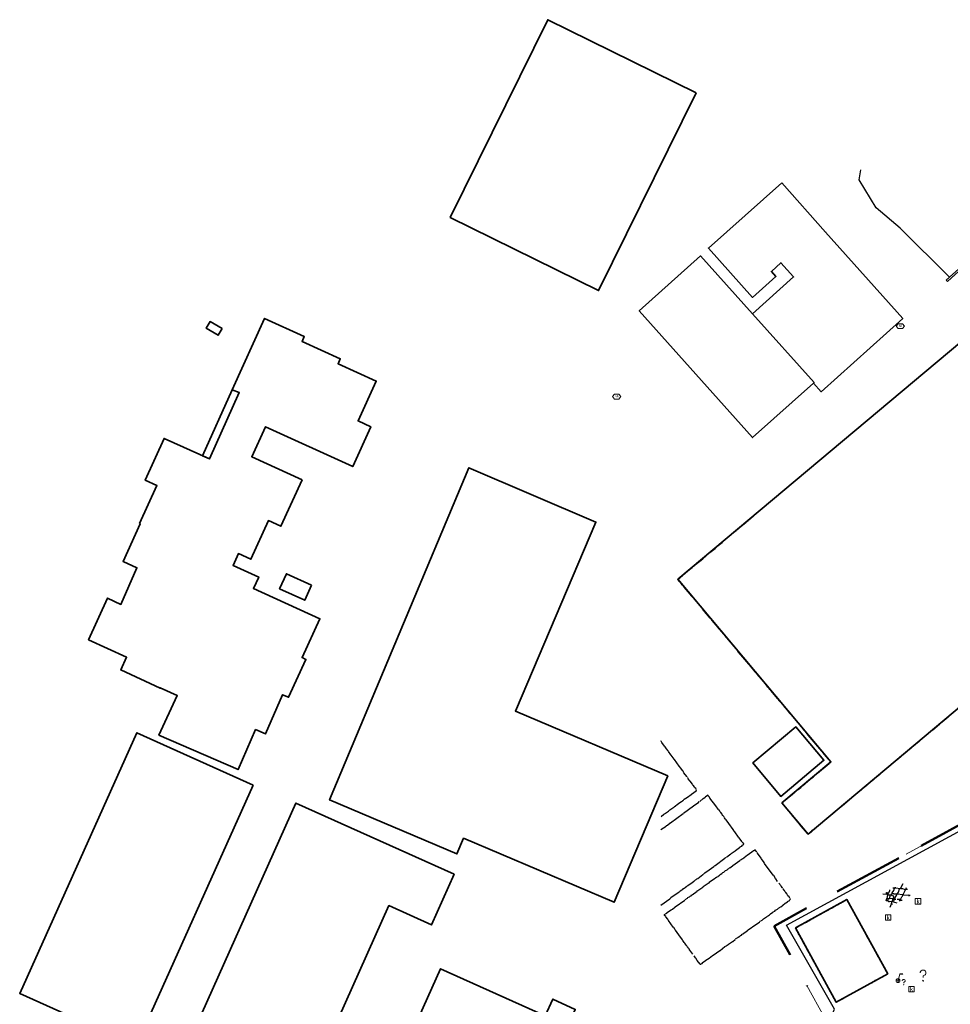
# Model space of a CAD drawing. Header units: metres. Extents: x 100797 to 101446, y 431104 to 431509.
# Tile 7 of 35: x 100898 to 101067, y 431303 to 431482. Entities that reach past the tile are written whole.
import ezdxf

# ---------------------------------------------------------------- set-up
doc = ezdxf.new("R2010")
doc.units = ezdxf.units.M
for name, pattern in [('BORDER', [44.45, 12.7, -6.35, 12.7, -6.35, 0, -6.35]), ('DASHED', [19.05, 12.7, -6.35]), ('PHANTOM2', [31.75, 15.875, -3.175, 3.175, -3.175, 3.175, -3.175])]:
    doc.linetypes.add(name, pattern=pattern)
doc.layers.get('0').update_dxf_attribs({"linetype": 'CONTINUOUS'})
for name, color, linetype, lineweight in [('AR_BLOCKS', 1, 'CONTINUOUS', 5), ('AR_I-CONTOUR', 220, 'PHANTOM2', 80), ('AR_ONDERZOEKSLOKATIE', 3, 'BORDER', 50), ('PERCELEN', 2, 'DASHED', 9)]:
    doc.layers.add(name, color=color, linetype=linetype, lineweight=lineweight)
doc.layers.add('BAR_BEBOUWING', color=7, linetype='CONTINUOUS', lineweight=35, true_color=0x707070)
for name, color, linetype, true_color in [('BAR_BGT_PUNTSYMBOLEN', 7, 'CONTINUOUS', 0x707070), ('BAR_TOPO', 7, 'CONTINUOUS', 0x707070), ('BAR_WATER', 7, 'CONTINUOUS', 0x707070)]:
    doc.layers.add(name, color=color, linetype=linetype, true_color=true_color)
doc.styles.get("Standard").update_dxf_attribs({"font": 'txt.shx', "height": 2.5})

# ---------------------------------------------------------------- blocks, each defined once
blk = doc.blocks.new('brandkraanput_1', base_point=(101151.07, 431424.81))
at = {"true_color": 0x707070, "transparency": 33554687}
h = blk.add_hatch(color=8, dxfattribs=at)
h.paths.add_polyline_path([(101150.82, 431424.99), (101150.91, 431424.99), (101150.98, 431425), (101150.96, 431425.01), (101150.95, 431425.02), (101150.93, 431425.02), (101150.91, 431425.03), (101150.8, 431425.03), (101150.79, 431425.02), (101150.78, 431425.01), (101150.78, 431424.64), (101150.79, 431424.62), (101150.8, 431424.62), (101150.91, 431424.62), (101150.92, 431424.62), (101150.94, 431424.62), (101150.96, 431424.63), (101150.98, 431424.64), (101150.99, 431424.65), (101150.82, 431424.66), (101150.82, 431424.82), (101150.91, 431424.82), (101150.99, 431424.83), (101150.97, 431424.84), (101150.98, 431424.85), (101150.82, 431424.86)])
h.paths.add_polyline_path([(101151.01, 431424.92), (101151.01, 431424.94), (101151, 431424.96), (101150.99, 431424.98), (101150.98, 431425), (101150.91, 431424.99), (101150.91, 431424.99), (101150.93, 431424.98), (101150.95, 431424.97), (101150.95, 431424.96), (101150.96, 431424.94), (101150.97, 431424.92), (101150.97, 431424.92), (101150.96, 431424.9), (101150.95, 431424.88), (101150.94, 431424.88), (101150.93, 431424.87), (101150.91, 431424.86), (101150.82, 431424.86), (101150.98, 431424.85), (101150.99, 431424.87), (101151, 431424.88), (101151.01, 431424.9)], flags=0)
h.paths.add_polyline_path([(101151.03, 431424.74), (101151.03, 431424.77), (101151.02, 431424.78), (101151.01, 431424.8), (101151, 431424.82), (101150.99, 431424.83), (101150.91, 431424.82), (101150.91, 431424.82), (101150.93, 431424.82), (101150.95, 431424.81), (101150.96, 431424.8), (101150.97, 431424.79), (101150.98, 431424.78), (101150.99, 431424.76), (101150.99, 431424.74), (101150.99, 431424.74), (101150.98, 431424.72), (101150.98, 431424.7), (101150.96, 431424.68), (101150.96, 431424.68), (101150.95, 431424.67), (101150.93, 431424.66), (101150.91, 431424.66), (101150.82, 431424.66), (101150.99, 431424.65), (101151, 431424.66), (101151.01, 431424.68), (101151.02, 431424.7), (101151.03, 431424.72), (101151.03, 431424.74)], flags=0)
h.paths.add_polyline_path([(101151.15, 431424.78), (101151.24, 431424.78), (101151.24, 431424.78), (101151.28, 431424.79), (101151.29, 431424.79), (101151.31, 431424.8), (101151.32, 431424.81), (101151.15, 431424.82), (101151.15, 431424.99), (101151.24, 431424.99), (101151.32, 431424.99), (101151.31, 431425), (101151.29, 431425.01), (101151.28, 431425.02), (101151.26, 431425.03), (101151.24, 431425.03), (101151.13, 431425.03), (101151.12, 431425.02), (101151.11, 431425.01), (101151.11, 431424.64), (101151.12, 431424.62), (101151.13, 431424.62), (101151.15, 431424.62), (101151.15, 431424.64)], flags=0)
h.paths.add_polyline_path([(101151.28, 431424.79), (101151.24, 431424.78), (101151.32, 431424.63), (101151.32, 431424.62), (101151.34, 431424.62), (101151.35, 431424.62), (101151.36, 431424.64), (101151.36, 431424.65)], flags=0)
h.paths.add_polyline_path([(101151.36, 431424.88), (101151.36, 431424.9), (101151.36, 431424.92), (101151.35, 431424.94), (101151.35, 431424.96), (101151.34, 431424.97), (101151.32, 431424.99), (101151.24, 431424.99), (101151.24, 431424.99), (101151.26, 431424.98), (101151.28, 431424.97), (101151.29, 431424.96), (101151.3, 431424.96), (101151.31, 431424.94), (101151.31, 431424.92), (101151.32, 431424.9), (101151.32, 431424.9), (101151.31, 431424.88), (101151.31, 431424.86), (101151.29, 431424.85), (101151.29, 431424.84), (101151.27, 431424.83), (101151.26, 431424.82), (101151.24, 431424.82), (101151.15, 431424.82), (101151.32, 431424.81), (101151.34, 431424.83), (101151.35, 431424.84), (101151.35, 431424.86)], flags=0)
at = {"color": 8, "lineweight": 0, "true_color": 0x707070}
blk.add_lwpolyline([(101150.3, 431424.77), (101150.67, 431424.33), (101151.42, 431424.33), (101151.8, 431424.77), (101151.42, 431425.22), (101150.67, 431425.22), (101150.3, 431424.77)], dxfattribs=at)
blk = doc.blocks.new('kolk-symbool_1', base_point=(101288.59, 431172.13))
at = {"true_color": 0x707070, "transparency": 33554687}
h = blk.add_hatch(color=8, dxfattribs=at)
h.paths.add_polyline_path([(101288.62, 431172.08), (101288.85, 431172.3), (101288.72, 431172.3), (101288.49, 431172.06), (101288.56, 431172.01), (101288.75, 431171.72), (101288.87, 431171.72)])
h.paths.add_polyline_path([(101288.56, 431172.01), (101288.49, 431172.06), (101288.49, 431172.52), (101288.39, 431172.52), (101288.39, 431171.72), (101288.49, 431171.72), (101288.49, 431171.95)], flags=0)
at = {"color": 8, "lineweight": 0, "true_color": 0x707070}
blk.add_lwpolyline([(101288.09, 431172.62), (101289.09, 431172.62), (101289.09, 431171.62), (101288.09, 431171.62), (101288.09, 431172.62)], dxfattribs=at)
blk = doc.blocks.new('DFVTRHJYUFYUTYYT')
at = {"layer": 'AR_BLOCKS', "linetype": 'ByBlock', "lineweight": -2}
blk.add_hatch(color=0, dxfattribs=at).paths.add_polyline_path([(0.69, 1.01), (0.28, 1.01), (0.27, 0.96), (0.67, 0.96)])
at = {"layer": 'AR_BLOCKS', "color": 0, "linetype": 'ByBlock', "lineweight": -2}
for p, q in [((0, 0), (0.28, 1.01)), ((0, 0.28), (0, -0.28)), ((0.27, 0.96), (0.67, 0.96)), ((0.28, 1.01), (0.69, 1.01)), ((0.67, 0.96), (0.69, 1.01)), ((0, 0), (-0.28, 0)), ((0, 0), (0.28, 0))]:
    blk.add_line(p, q, dxfattribs=at)
blk.add_circle((0, 0), 0.28, dxfattribs=at)

msp = doc.modelspace()

# ---------------------------------------------------------------- linework, layer by layer
at = {"color": 252, "linetype": 'Continuous'}
for points in [[(101028.324, 431389.655), (101029.538, 431390.655)], [(101029.538, 431390.655), (101029.681, 431390.797)], [(101029.681, 431390.797), (101029.967, 431391.012)], [(101029.967, 431391.012), (101030.109, 431391.155)], [(101030.109, 431391.155), (101030.895, 431391.797)], [(101026.11, 431387.798), (101027.038, 431388.583), (101027.824, 431389.226)], [(101027.895, 431389.298), (101028.252, 431389.583)], [(101028.252, 431389.583), (101028.324, 431389.655)], [(101024.324, 431386.298), (101025.253, 431387.012), (101026.038, 431387.726)], [(101021.753, 431384.084), (101022.967, 431385.155)], [(101023.039, 431385.226), (101023.967, 431385.941), (101024.253, 431386.226)], [(101020.396, 431383.012), (101021.753, 431384.084)], [(101018.182, 431381.155), (101018.539, 431381.441)], [(101018.61, 431381.512), (101018.967, 431381.798)], [(101019.039, 431381.87), (101019.825, 431382.512)], [(101019.896, 431382.584), (101020.325, 431382.941)], [(101017.253, 431380.37), (101018.039, 431381.012)], [(101017.253, 431380.227), (101017.253, 431380.37)], [(101017.539, 431379.941), (101017.253, 431380.227)], [(101017.61, 431379.798), (101017.539, 431379.941)], [(101017.896, 431379.513), (101017.682, 431379.798), (101017.61, 431379.798)], [(101018.039, 431381.012), (101018.11, 431381.084)], [(101017.968, 431379.37), (101017.896, 431379.513)], [(101018.682, 431378.584), (101018.253, 431379.084), (101017.968, 431379.37)], [(101018.753, 431378.513), (101018.682, 431378.584)], [(101019.753, 431377.298), (101018.753, 431378.513)], [(101019.825, 431377.156), (101019.753, 431377.298)], [(101020.11, 431376.87), (101019.825, 431377.156)], [(101020.253, 431376.727), (101020.11, 431376.87)], [(101021.61, 431375.084), (101021.253, 431375.513), (101020.253, 431376.727)], [(101021.753, 431374.941), (101021.61, 431375.084)], [(101021.967, 431374.656), (101021.753, 431374.941)], [(101022.039, 431374.513), (101021.967, 431374.656)], [(101023.11, 431373.299), (101022.039, 431374.513)], [(101023.253, 431373.156), (101023.11, 431373.299)], [(101023.467, 431372.87), (101023.253, 431373.156)], [(101024.967, 431371.085), (101024.61, 431371.442), (101024.538, 431371.585), (101023.467, 431372.87)], [(101025.038, 431370.942), (101024.967, 431371.085)], [(101025.324, 431370.656), (101025.038, 431370.942)], [(101025.396, 431370.513), (101025.324, 431370.656)], [(101025.681, 431370.228), (101025.396, 431370.513)], [(101025.753, 431370.085), (101025.681, 431370.228)], [(101026.038, 431369.799), (101025.824, 431370.085)], [(101026.11, 431369.656), (101026.038, 431369.799)], [(101027.11, 431368.513), (101026.395, 431369.37), (101026.181, 431369.656)], [(101027.181, 431368.442), (101027.11, 431368.513)], [(101027.253, 431368.299), (101027.181, 431368.442)], [(101027.538, 431368.013), (101027.253, 431368.299)], [(101027.61, 431367.871), (101027.538, 431368.013)], [(101030.109, 431364.942), (101029.752, 431365.371), (101029.395, 431365.799), (101029.038, 431366.228), (101028.61, 431366.728), (101028.252, 431367.156), (101027.895, 431367.585), (101027.61, 431367.871)], [(101030.252, 431364.799), (101030.109, 431364.942)], [(101031.252, 431363.585), (101030.467, 431364.514), (101030.252, 431364.799)], [(101031.324, 431363.442), (101031.252, 431363.585)], [(101034.109, 431360.157), (101033.895, 431360.371), (101033.734, 431360.639), (101033.681, 431360.657), (101033.538, 431360.8), (101033.109, 431361.371), (101032.752, 431361.8), (101031.609, 431363.157), (101031.324, 431363.442)], [(101035.323, 431358.728), (101034.109, 431360.157)], [(101035.395, 431358.586), (101035.323, 431358.728)], [(101035.68, 431358.3), (101035.395, 431358.586)], [(101035.752, 431358.157), (101035.68, 431358.3)], [(101036.038, 431357.871), (101035.752, 431358.157)], [(101036.109, 431357.729), (101036.038, 431357.871)], [(101037.109, 431356.586), (101036.395, 431357.443), (101036.109, 431357.729)], [(101037.537, 431356.086), (101037.109, 431356.586)], [(101037.609, 431355.943), (101037.537, 431356.086)], [(101038.68, 431354.729), (101037.609, 431355.943)], [(101038.752, 431354.657), (101038.68, 431354.729)], [(101039.037, 431354.3), (101038.752, 431354.657)], [(101065.178, 431354.515), (101066.249, 431355.372), (101066.892, 431355.943)], [(101039.109, 431354.229), (101039.037, 431354.3)], [(101039.394, 431353.872), (101039.109, 431354.229)], [(101039.466, 431353.729), (101039.394, 431353.872)], [(101042.323, 431350.372), (101041.966, 431350.801), (101041.609, 431351.229), (101041.251, 431351.658), (101040.894, 431352.086), (101040.537, 431352.515), (101040.109, 431353.015), (101039.752, 431353.443), (101039.537, 431353.729), (101039.466, 431353.729)], [(101061.25, 431351.158), (101062.107, 431351.943), (101062.178, 431351.943), (101062.196, 431351.997), (101062.535, 431352.3), (101062.607, 431352.3), (101062.625, 431352.354), (101062.964, 431352.658), (101063.035, 431352.658), (101063.053, 431352.711), (101063.393, 431353.015), (101063.464, 431353.015), (101064.678, 431354.086)], [(101064.75, 431354.157), (101065.107, 431354.443)], [(101014.182, 431350.943), (101014.111, 431351.015)], [(101059.893, 431350.086), (101060.321, 431350.443), (101060.964, 431350.943), (101060.982, 431350.997), (101061.178, 431351.158), (101061.25, 431351.158)], [(101014.254, 431350.872), (101014.182, 431350.943)], [(101014.325, 431350.729), (101014.254, 431350.872)], [(101014.825, 431350.086), (101014.325, 431350.729)], [(101014.896, 431349.943), (101014.825, 431350.086)], [(101015.182, 431349.586), (101014.896, 431349.943)], [(101015.253, 431349.515), (101015.182, 431349.586)], [(101015.396, 431349.301), (101015.253, 431349.515)], [(101015.468, 431349.229), (101015.396, 431349.301)], [(101015.968, 431348.515), (101015.539, 431349.086), (101015.468, 431349.229)], [(101042.394, 431350.301), (101042.323, 431350.372)], [(101042.466, 431350.158), (101042.394, 431350.301)], [(101042.751, 431349.872), (101042.466, 431350.158)], [(101042.823, 431349.729), (101042.751, 431349.872)], [(101043.108, 431349.443), (101042.823, 431349.729)], [(101043.18, 431349.301), (101043.108, 431349.443)], [(101043.466, 431349.015), (101043.18, 431349.301)], [(101058.75, 431349.086), (101058.768, 431349.14), (101058.964, 431349.301), (101059.036, 431349.301)], [(101059.036, 431349.301), (101059.25, 431349.515)], [(101059.25, 431349.515), (101059.464, 431349.729)], [(101059.464, 431349.729), (101059.821, 431350.015)], [(101016.039, 431348.444), (101015.968, 431348.515)], [(101016.539, 431347.729), (101016.039, 431348.444)], [(101016.611, 431347.658), (101016.539, 431347.729)], [(101017.468, 431346.444), (101016.611, 431347.658)], [(101043.608, 431348.872), (101043.466, 431349.015)], [(101044.537, 431347.729), (101043.823, 431348.586), (101043.608, 431348.872)], [(101044.965, 431347.229), (101044.537, 431347.729)], [(101055.465, 431346.372), (101057.322, 431347.872)], [(101057.322, 431347.872), (101057.393, 431347.944)], [(101057.393, 431347.944), (101057.607, 431348.158)], [(101057.679, 431348.229), (101058.036, 431348.515)], [(101058.107, 431348.586), (101058.464, 431348.872)], [(101058.536, 431348.944), (101058.679, 431349.015)], [(101058.679, 431349.015), (101058.75, 431349.086)], [(101017.539, 431346.372), (101017.468, 431346.444)], [(101017.682, 431346.158), (101017.539, 431346.372)], [(101017.753, 431346.087), (101017.682, 431346.158)], [(101018.253, 431345.372), (101018.182, 431345.515), (101018.039, 431345.658), (101017.753, 431346.087)], [(101042.537, 431345.158), (101044.68, 431346.944)], [(101044.823, 431347.015), (101044.965, 431347.229)], [(101052.393, 431343.73), (101052.411, 431343.783), (101052.751, 431344.087), (101052.822, 431344.087), (101053.179, 431344.444), (101053.251, 431344.515), (101053.75, 431344.872), (101053.768, 431344.926), (101054.108, 431345.23), (101054.179, 431345.23), (101055.393, 431346.301)], [(101018.325, 431345.23), (101018.253, 431345.372)], [(101018.825, 431344.587), (101018.325, 431345.23)], [(101018.896, 431344.444), (101018.825, 431344.587)], [(101019.039, 431344.301), (101018.967, 431344.372)], [(101019.11, 431344.158), (101019.039, 431344.301)], [(101019.396, 431343.801), (101019.11, 431344.158)], [(101040.323, 431343.301), (101041.251, 431344.087), (101041.751, 431344.444)], [(101041.751, 431344.444), (101041.894, 431344.587)], [(101041.894, 431344.587), (101042.109, 431344.801)], [(101042.109, 431344.801), (101042.466, 431345.087)], [(101019.896, 431343.158), (101019.467, 431343.73), (101019.396, 431343.801)], [(101020.182, 431342.73), (101020.039, 431342.944), (101019.967, 431343.015), (101019.896, 431343.087)], [(101020.253, 431342.587), (101020.182, 431342.73)], [(101020.61, 431342.158), (101020.467, 431342.373), (101020.253, 431342.587)], [(101020.539, 431341.944), (101020.61, 431342.158)], [(101038.609, 431341.873), (101038.894, 431342.087)], [(101038.966, 431342.158), (101039.037, 431342.23)], [(101039.037, 431342.23), (101039.537, 431342.587), (101039.823, 431342.873)], [(101039.894, 431342.944), (101040.252, 431343.23)], [(101050.108, 431341.873), (101050.536, 431342.23)], [(101050.608, 431342.301), (101050.965, 431342.587)], [(101051.036, 431342.658), (101051.536, 431343.015), (101052.322, 431343.73), (101052.393, 431343.73)], [(101018.11, 431340.23), (101018.182, 431340.23), (101018.253, 431340.301), (101018.325, 431340.373), (101018.396, 431340.444), (101018.967, 431340.801), (101019.61, 431341.301)], [(101019.61, 431341.301), (101019.682, 431341.373)], [(101019.682, 431341.373), (101020.539, 431341.944)], [(101021.182, 431340.016), (101021.842, 431340.569), (101021.896, 431340.587)], [(101021.896, 431340.587), (101021.967, 431340.658)], [(101021.967, 431340.658), (101022.182, 431340.801)], [(101022.182, 431340.801), (101022.253, 431340.873)], [(101022.967, 431340.801), (101022.753, 431341.087), (101022.753, 431341.158), (101022.253, 431340.873)], [(101023.039, 431340.658), (101022.967, 431340.801)], [(101024.538, 431338.659), (101024.11, 431339.23), (101023.039, 431340.658)], [(101036.395, 431340.016), (101038.037, 431341.373)], [(101038.109, 431341.444), (101038.466, 431341.73)], [(101038.537, 431341.801), (101038.609, 431341.873)], [(101047.108, 431339.301), (101049.983, 431341.783), (101050.036, 431341.801)], [(101015.682, 431338.444), (101015.753, 431338.516)], [(101015.753, 431338.516), (101016.468, 431339.016)], [(101016.539, 431339.087), (101017.325, 431339.659), (101017.753, 431339.944)], [(101017.753, 431339.944), (101017.896, 431340.016)], [(101017.896, 431340.016), (101018.039, 431340.158), (101018.11, 431340.23)], [(101018.253, 431337.944), (101020.039, 431339.23)], [(101020.039, 431339.23), (101020.11, 431339.301)], [(101020.11, 431339.301), (101020.967, 431339.873), (101021.11, 431340.016)], [(101024.61, 431338.516), (101024.538, 431338.659)], [(101024.753, 431338.373), (101024.61, 431338.516)], [(101036.18, 431339.801), (101036.323, 431339.944)], [(101036.18, 431339.659), (101036.18, 431339.801)], [(101037.037, 431338.659), (101036.18, 431339.659)], [(101037.109, 431338.516), (101037.037, 431338.659)], [(101037.395, 431338.23), (101037.109, 431338.516)], [(101045.751, 431338.23), (101046.108, 431338.516)], [(101046.18, 431338.587), (101047.108, 431339.301)], [(101014.182, 431337.302), (101014.682, 431337.73), (101014.754, 431337.73), (101014.825, 431337.802)], [(101014.825, 431337.802), (101014.896, 431337.873)], [(101014.896, 431337.873), (101014.968, 431337.944)], [(101014.968, 431337.944), (101015.539, 431338.301), (101015.682, 431338.444)], [(101015.325, 431335.73), (101015.825, 431336.159), (101015.896, 431336.159), (101018.182, 431337.873)], [(101024.824, 431338.23), (101024.753, 431338.373)], [(101025.253, 431337.73), (101025.038, 431338.016), (101024.824, 431338.23)], [(101025.61, 431337.23), (101025.396, 431337.516), (101025.253, 431337.659)], [(101025.895, 431336.802), (101025.61, 431337.159)], [(101025.967, 431336.73), (101025.895, 431336.802)], [(101027.467, 431334.659), (101027.253, 431334.945), (101026.467, 431336.016), (101025.967, 431336.73)], [(101037.466, 431338.087), (101037.395, 431338.23)], [(101037.752, 431337.802), (101037.466, 431338.087)], [(101037.823, 431337.659), (101037.752, 431337.802)], [(101038.894, 431336.444), (101037.823, 431337.659)], [(101043.966, 431336.73), (101045.68, 431338.159)], [(101014.111, 431334.945), (101015.111, 431335.587)], [(101015.111, 431335.587), (101015.182, 431335.659)], [(101015.182, 431335.659), (101015.325, 431335.73)], [(101039.18, 431336.087), (101038.966, 431336.302), (101038.894, 431336.444)], [(101040.751, 431334.23), (101040.394, 431334.659), (101039.966, 431335.159), (101039.609, 431335.587), (101039.18, 431336.087)], [(101041.751, 431334.873), (101042.109, 431335.159)], [(101042.18, 431335.23), (101043.037, 431335.945)], [(101043.108, 431336.016), (101043.537, 431336.373), (101043.894, 431336.659)], [(101027.538, 431334.516), (101027.467, 431334.659)], [(101028.252, 431333.588), (101027.538, 431334.516)], [(101028.324, 431333.445), (101028.252, 431333.588)], [(101028.824, 431332.802), (101028.324, 431333.445)], [(101040.966, 431334.159), (101040.751, 431334.23)], [(101040.966, 431334.159), (101040.984, 431334.213), (101041.394, 431334.516), (101041.68, 431334.802)], [(101027.681, 431331.159), (101028.395, 431331.659)], [(101028.395, 431331.659), (101028.538, 431331.731)], [(101028.538, 431331.731), (101028.556, 431331.784), (101028.752, 431331.945), (101028.824, 431331.945), (101028.967, 431332.088), (101029.038, 431332.159), (101029.181, 431332.302), (101029.11, 431332.445)], [(101028.895, 431332.659), (101028.824, 431332.802)], [(101029.038, 431332.516), (101028.895, 431332.659)], [(101029.11, 431332.445), (101029.038, 431332.516)], [(101023.967, 431328.445), (101025.753, 431329.731)], [(101025.753, 431329.731), (101025.824, 431329.802)], [(101025.824, 431329.802), (101026.038, 431329.945)], [(101026.11, 431330.016), (101026.824, 431330.516)], [(101026.895, 431330.588), (101027.467, 431330.945), (101027.61, 431331.088)], [(101027.61, 431331.088), (101027.681, 431331.159)], [(101028.752, 431329.516), (101028.895, 431329.659)], [(101028.967, 431329.659), (101029.842, 431330.356), (101029.895, 431330.374)], [(101029.895, 431330.374), (101029.967, 431330.445)], [(101029.967, 431330.445), (101030.895, 431331.088)], [(101030.895, 431331.088), (101030.967, 431331.159)], [(101030.967, 431331.159), (101031.109, 431331.231), (101031.181, 431331.302)], [(101031.395, 431331.016), (101031.181, 431331.302)], [(101031.538, 431330.873), (101031.395, 431331.016)], [(101032.324, 431329.731), (101031.681, 431330.659), (101031.538, 431330.802)], [(101032.395, 431329.659), (101032.324, 431329.731)], [(101032.895, 431328.945), (101032.395, 431329.659)], [(101021.824, 431326.802), (101022.11, 431327.088), (101022.896, 431327.659), (101023.753, 431328.231), (101023.896, 431328.374)], [(101023.896, 431328.374), (101023.967, 431328.445)], [(101026.181, 431327.659), (101026.324, 431327.802)], [(101026.324, 431327.802), (101026.467, 431327.874)], [(101026.467, 431327.874), (101026.61, 431328.017)], [(101026.681, 431328.017), (101027.11, 431328.374)], [(101027.11, 431328.374), (101027.181, 431328.445)], [(101027.181, 431328.445), (101028.467, 431329.302), (101028.61, 431329.445)], [(101028.61, 431329.445), (101028.752, 431329.516)], [(101032.966, 431328.802), (101032.895, 431328.945)], [(101034.538, 431326.66), (101032.966, 431328.802)], [(101020.539, 431325.874), (101020.682, 431326.017)], [(101020.682, 431326.017), (101020.824, 431326.088)], [(101020.824, 431326.088), (101021.753, 431326.802)], [(101023.61, 431325.874), (101024.324, 431326.374)], [(101024.396, 431326.374), (101024.824, 431326.731)], [(101024.896, 431326.802), (101025.181, 431326.945), (101025.324, 431327.088)], [(101025.324, 431327.088), (101025.396, 431327.16)], [(101025.396, 431327.16), (101025.538, 431327.231), (101025.681, 431327.302)], [(101025.681, 431327.302), (101025.824, 431327.445)], [(101025.824, 431327.445), (101025.895, 431327.517)], [(101025.895, 431327.517), (101026.038, 431327.588)], [(101026.038, 431327.588), (101026.181, 431327.659)], [(101034.609, 431326.588), (101034.538, 431326.66)], [(101034.895, 431326.16), (101034.609, 431326.588)], [(101034.966, 431326.017), (101034.895, 431326.16)], [(101035.323, 431325.517), (101035.02, 431325.999), (101034.966, 431326.017)], [(101018.11, 431324.088), (101018.253, 431324.231)], [(101018.253, 431324.231), (101018.396, 431324.303)], [(101018.396, 431324.303), (101018.539, 431324.445)], [(101018.539, 431324.445), (101018.61, 431324.517)], [(101018.61, 431324.517), (101018.825, 431324.66)], [(101018.896, 431324.731), (101019.753, 431325.303), (101020.11, 431325.588)], [(101020.11, 431325.588), (101020.253, 431325.66)], [(101020.253, 431325.66), (101020.396, 431325.802)], [(101020.396, 431325.802), (101020.539, 431325.874)], [(101020.824, 431323.874), (101021.753, 431324.517)], [(101021.753, 431324.517), (101021.824, 431324.588)], [(101021.824, 431324.588), (101022.753, 431325.231)], [(101022.753, 431325.231), (101022.896, 431325.303)], [(101022.896, 431325.303), (101023.039, 431325.445)], [(101023.039, 431325.445), (101023.11, 431325.517)], [(101023.11, 431325.517), (101023.539, 431325.802)], [(101023.539, 431325.802), (101023.61, 431325.874)], [(101035.752, 431325.017), (101035.538, 431325.231)], [(101035.895, 431324.803), (101035.752, 431324.945)], [(101036.18, 431324.374), (101035.966, 431324.66), (101035.895, 431324.803)], [(101036.252, 431324.231), (101036.18, 431324.374)], [(101057.964, 431322.874), (101058.036, 431323.088), (101057.036, 431323.231), (101056.75, 431323.231), (101056.465, 431323.231), (101056.393, 431323.303), (101056.107, 431323.303), (101056.129, 431323.438), (101056.393, 431323.874), (101056.536, 431324.303)], [(101058.036, 431324.16), (101057.607, 431324.16), (101056.679, 431324.303), (101056.536, 431324.303), (101056.25, 431324.303)], [(101056.679, 431324.303), (101056.679, 431324.517)], [(101057.607, 431324.303), (101057.679, 431324.374)], [(101057.607, 431324.16), (101057.607, 431324.303)], [(101057.679, 431324.374), (101058.107, 431325.16)], [(101058.893, 431324.088), (101058.607, 431324.088), (101058.679, 431324.445)], [(101014.111, 431321.231), (101015.753, 431322.374), (101015.896, 431322.517)], [(101015.896, 431322.517), (101015.968, 431322.588)], [(101015.968, 431322.588), (101017.468, 431323.66)], [(101017.539, 431323.731), (101017.825, 431323.945), (101017.968, 431324.017), (101018.11, 431324.088)], [(101018.539, 431322.231), (101018.967, 431322.517)], [(101018.967, 431322.517), (101019.039, 431322.588)], [(101019.039, 431322.588), (101019.182, 431322.66), (101019.325, 431322.731)], [(101019.325, 431322.731), (101019.467, 431322.874)], [(101019.467, 431322.874), (101019.61, 431322.946)], [(101019.61, 431322.946), (101019.753, 431323.088)], [(101019.825, 431323.088), (101020.699, 431323.785), (101020.753, 431323.803)], [(101020.753, 431323.803), (101020.824, 431323.874)], [(101036.68, 431323.731), (101036.323, 431324.16)], [(101037.037, 431323.231), (101036.823, 431323.517), (101036.68, 431323.66)], [(101037.109, 431323.088), (101037.037, 431323.16)], [(101037.18, 431322.946), (101037.109, 431323.088)], [(101037.466, 431322.588), (101037.395, 431322.731), (101037.18, 431322.946)], [(101037.537, 431322.446), (101037.466, 431322.588)], [(101055.393, 431323.16), (101055.108, 431323.16), (101054.393, 431323.231)], [(101055.108, 431323.231), (101055.108, 431323.374), (101054.965, 431323.374)], [(101055.465, 431321.874), (101055.322, 431322.017), (101055.036, 431322.017), (101055.136, 431322.431), (101055.179, 431322.446), (101055.322, 431323.088), (101055.322, 431323.16)], [(101055.108, 431323.374), (101055.179, 431323.374), (101055.465, 431323.374), (101055.654, 431323.809), (101055.679, 431324.017)], [(101055.179, 431323.374), (101055.179, 431323.588)], [(101055.179, 431322.446), (101055.465, 431322.446)], [(101056.25, 431322.303), (101056.322, 431322.303), (101056.322, 431322.374), (101056.393, 431322.874), (101056.097, 431322.913), (101055.893, 431323.017), (101055.465, 431323.017), (101055.393, 431323.088), (101055.322, 431323.088)], [(101055.322, 431322.017), (101055.465, 431322.446)], [(101055.393, 431323.088), (101055.393, 431323.16), (101055.393, 431323.374)], [(101055.465, 431322.446), (101055.607, 431322.446)], [(101056.179, 431322.374), (101055.607, 431322.446), (101055.75, 431322.874)], [(101055.75, 431322.874), (101055.75, 431323.017)], [(101055.893, 431323.017), (101056, 431323.267), (101056.107, 431323.303)], [(101056.607, 431322.303), (101056.607, 431322.517), (101056.865, 431322.96), (101056.965, 431323.088)], [(101056.965, 431323.088), (101056.965, 431323.231)], [(101057.036, 431323.231), (101057.25, 431323.588), (101057.464, 431324.16)], [(101057.679, 431322.16), (101057.679, 431322.374), (101057.879, 431322.738), (101057.893, 431322.803)], [(101057.893, 431322.803), (101057.964, 431322.874)], [(101058.322, 431324.088), (101058.036, 431324.16)], [(101058.464, 431323.945), (101058.129, 431323.224), (101058.107, 431323.088), (101059.179, 431323.017), (101059.25, 431323.16)], [(101058.322, 431324.088), (101058.464, 431324.088)], [(101058.464, 431324.088), (101058.607, 431324.088)], [(101058.464, 431323.945), (101058.464, 431324.088)], [(101059.179, 431322.874), (101059.179, 431323.017), (101059.393, 431323.017)], [(101016.253, 431320.517), (101016.682, 431320.874), (101016.753, 431320.946), (101018.468, 431322.16)], [(101035.323, 431320.517), (101035.466, 431320.66)], [(101035.466, 431320.66), (101035.609, 431320.731)], [(101035.609, 431320.731), (101035.752, 431320.874)], [(101035.823, 431320.874), (101036.698, 431321.571), (101036.752, 431321.589), (101036.823, 431321.66), (101037.109, 431321.803)], [(101037.109, 431321.803), (101037.18, 431321.874)], [(101037.18, 431321.874), (101037.198, 431321.928), (101037.395, 431322.017)], [(101037.395, 431322.017), (101037.466, 431322.088)], [(101037.466, 431322.088), (101037.484, 431322.142), (101037.68, 431322.303), (101037.609, 431322.374)], [(101044.751, 431320.517), (101045.251, 431320.731)], [(101045.251, 431320.731), (101045.323, 431320.803), (101045.537, 431320.946)], [(101045.537, 431320.946), (101045.894, 431321.089)], [(101045.894, 431321.089), (101045.965, 431321.16), (101046.18, 431321.303), (101046.322, 431321.303), (101046.322, 431321.374)], [(101046.322, 431321.374), (101046.537, 431321.446)], [(101046.537, 431321.446), (101046.608, 431321.517)], [(101046.68, 431321.517), (101046.751, 431321.589)], [(101046.751, 431321.589), (101046.822, 431321.589), (101046.822, 431321.66), (101046.965, 431321.731)], [(101046.965, 431321.731), (101047.322, 431321.874)], [(101047.322, 431321.874), (101047.394, 431321.946), (101047.608, 431322.088)], [(101048.037, 431321.946), (101047.979, 431322.096), (101047.965, 431322.16), (101047.608, 431322.088)], [(101048.108, 431321.874), (101048.037, 431321.946)], [(101048.179, 431321.731), (101048.108, 431321.803)], [(101048.322, 431321.517), (101048.179, 431321.731)], [(101048.394, 431321.303), (101048.322, 431321.517)], [(101048.465, 431321.231), (101048.394, 431321.303)], [(101048.537, 431321.089), (101048.465, 431321.16)], [(101048.679, 431320.731), (101048.59, 431320.999), (101048.537, 431321.017), (101048.537, 431321.089)], [(101048.822, 431320.517), (101048.751, 431320.731)], [(101055.465, 431321.874), (101055.607, 431321.874)], [(101057.036, 431321.589), (101056.179, 431321.803), (101055.607, 431321.874)], [(101055.75, 431320.874), (101055.965, 431321.446), (101056.036, 431321.803)], [(101056.179, 431321.374), (101055.965, 431321.446)], [(101056.179, 431322.374), (101056.322, 431322.374)], [(101056.179, 431321.946), (101056.25, 431322.303), (101056.25, 431322.374)], [(101056.179, 431321.874), (101056.465, 431322.16), (101056.465, 431322.303)], [(101056.179, 431321.803), (101056.179, 431321.874), (101056.179, 431321.946)], [(101056.322, 431322.303), (101056.465, 431322.303)], [(101056.465, 431322.303), (101056.607, 431322.303), (101056.75, 431322.303)], [(101057.464, 431321.946), (101057.536, 431322.16), (101057.536, 431322.231), (101057.036, 431322.231)], [(101057.536, 431322.16), (101057.679, 431322.16), (101057.893, 431322.16)], [(101014.825, 431319.517), (101014.896, 431319.589)], [(101014.825, 431319.374), (101014.825, 431319.517)], [(101015.039, 431319.16), (101014.825, 431319.374)], [(101014.968, 431319.66), (101015.253, 431319.803)], [(101016.396, 431317.232), (101015.539, 431318.446), (101015.468, 431318.517), (101015.396, 431318.66), (101015.039, 431319.089)], [(101015.253, 431319.803), (101015.325, 431319.874)], [(101015.325, 431319.874), (101015.343, 431319.928), (101016.039, 431320.374)], [(101016.039, 431320.374), (101016.111, 431320.446)], [(101016.111, 431320.446), (101016.253, 431320.517)], [(101032.752, 431318.732), (101033.323, 431319.089), (101033.466, 431319.232)], [(101033.538, 431319.232), (101033.681, 431319.374)], [(101033.681, 431319.374), (101033.823, 431319.446)], [(101033.823, 431319.446), (101033.966, 431319.589), (101034.038, 431319.66)], [(101034.038, 431319.66), (101034.466, 431319.946)], [(101034.466, 431319.946), (101034.538, 431320.017)], [(101034.538, 431320.017), (101034.823, 431320.16), (101034.966, 431320.303), (101035.038, 431320.374), (101035.18, 431320.446)], [(101035.18, 431320.446), (101035.323, 431320.517)], [(101041.751, 431318.803), (101041.823, 431318.874)], [(101041.894, 431318.874), (101042.037, 431319.017)], [(101042.037, 431319.017), (101042.394, 431319.16)], [(101042.394, 431319.16), (101042.466, 431319.232)], [(101042.537, 431319.232), (101042.68, 431319.374)], [(101042.68, 431319.374), (101043.18, 431319.589)], [(101043.18, 431319.589), (101043.251, 431319.66), (101043.466, 431319.803)], [(101043.466, 431319.803), (101043.823, 431319.946)], [(101043.823, 431319.946), (101043.894, 431320.017), (101044.108, 431320.16)], [(101044.108, 431320.16), (101044.608, 431320.374)], [(101044.608, 431320.374), (101044.751, 431320.517)], [(101048.894, 431320.446), (101048.822, 431320.517)], [(101049.108, 431320.089), (101048.965, 431320.303), (101048.894, 431320.374)], [(101049.108, 431319.946), (101049.108, 431320.089)], [(101049.251, 431319.803), (101049.179, 431319.874)], [(101049.322, 431319.66), (101049.251, 431319.732)], [(101049.465, 431319.446), (101049.322, 431319.589), (101049.322, 431319.66)], [(101049.465, 431319.303), (101049.465, 431319.446)], [(101049.608, 431319.089), (101049.537, 431319.303)], [(101049.679, 431319.017), (101049.608, 431319.089)], [(101049.894, 431318.66), (101049.679, 431318.946)], [(101016.468, 431317.16), (101016.396, 431317.232)], [(101017.682, 431315.446), (101016.825, 431316.66), (101016.753, 431316.732), (101016.468, 431317.16)], [(101029.967, 431316.732), (101031.395, 431317.732)], [(101031.395, 431317.732), (101031.538, 431317.803)], [(101031.538, 431317.803), (101031.556, 431317.857), (101032.038, 431318.16), (101032.109, 431318.232)], [(101032.109, 431318.232), (101032.181, 431318.303)], [(101032.252, 431318.374), (101032.538, 431318.517), (101032.681, 431318.66)], [(101032.681, 431318.66), (101032.752, 431318.732)], [(101038.68, 431316.803), (101038.609, 431317.089)], [(101038.68, 431317.089), (101038.894, 431317.232)], [(101038.894, 431317.232), (101038.966, 431317.303)], [(101039.037, 431317.303), (101039.109, 431317.375)], [(101039.109, 431317.375), (101039.18, 431317.446), (101039.68, 431317.66)], [(101039.68, 431317.66), (101039.752, 431317.732)], [(101039.752, 431317.732), (101039.966, 431317.875), (101040.323, 431318.017)], [(101040.323, 431318.017), (101040.394, 431318.089)], [(101040.466, 431318.089), (101040.537, 431318.16)], [(101040.537, 431318.16), (101040.751, 431318.232), (101041.109, 431318.446)], [(101041.109, 431318.446), (101041.394, 431318.66)], [(101041.394, 431318.66), (101041.751, 431318.803)], [(101049.965, 431318.446), (101049.894, 431318.66)], [(101050.036, 431318.374), (101049.965, 431318.446)], [(101050.251, 431317.946), (101050.108, 431318.232), (101050.036, 431318.303)], [(101050.322, 431317.875), (101050.251, 431317.946)], [(101050.394, 431317.732), (101050.322, 431317.803)], [(101050.465, 431317.589), (101050.394, 431317.66)], [(101050.679, 431317.232), (101050.536, 431317.446), (101050.465, 431317.517)], [(101050.679, 431317.089), (101050.679, 431317.232)], [(101017.753, 431315.375), (101017.682, 431315.446)], [(101018.039, 431314.946), (101017.753, 431315.375)], [(101027.681, 431315.089), (101028.11, 431315.375), (101028.181, 431315.446)], [(101028.181, 431315.446), (101028.467, 431315.589), (101028.61, 431315.732)], [(101028.61, 431315.732), (101028.752, 431315.803)], [(101028.752, 431315.803), (101028.895, 431315.946)], [(101028.967, 431315.946), (101029.842, 431316.642), (101029.895, 431316.66)], [(101029.895, 431316.66), (101029.967, 431316.732)], [(101038.752, 431316.732), (101038.68, 431316.803)], [(101038.966, 431316.375), (101038.752, 431316.66)], [(101038.966, 431316.232), (101038.966, 431316.375)], [(101039.109, 431316.089), (101039.037, 431316.16)], [(101039.394, 431315.589), (101039.109, 431316.018)], [(101039.466, 431315.446), (101039.394, 431315.518)], [(101039.537, 431315.303), (101039.466, 431315.375)], [(101050.822, 431316.946), (101050.751, 431317.017)], [(101050.894, 431316.803), (101050.822, 431316.875)], [(101051.036, 431316.589), (101050.894, 431316.803)], [(101051.036, 431316.446), (101051.036, 431316.589)], [(101051.179, 431316.303), (101051.108, 431316.375)], [(101051.251, 431316.16), (101051.179, 431316.232)], [(101051.394, 431315.946), (101051.251, 431316.16)], [(101051.394, 431315.803), (101051.394, 431315.946)], [(101051.536, 431315.66), (101051.465, 431315.732)], [(101051.822, 431315.089), (101051.536, 431315.589), (101051.536, 431315.66)], [(101018.11, 431314.803), (101018.039, 431314.946)], [(101018.396, 431314.446), (101018.11, 431314.803)], [(101018.468, 431314.303), (101018.396, 431314.446)], [(101018.967, 431313.589), (101018.825, 431313.875), (101018.753, 431313.946), (101018.468, 431314.303)], [(101019.11, 431313.446), (101019.039, 431313.589)], [(101024.896, 431313.018), (101025.771, 431313.714), (101025.824, 431313.732)], [(101025.824, 431313.732), (101025.895, 431313.803)], [(101025.895, 431313.803), (101026.038, 431313.875), (101026.181, 431313.946)], [(101026.181, 431313.946), (101026.324, 431314.089)], [(101026.324, 431314.089), (101026.395, 431314.161)], [(101026.395, 431314.161), (101027.11, 431314.66)], [(101027.181, 431314.66), (101027.61, 431315.018)], [(101039.752, 431314.946), (101039.609, 431315.16), (101039.537, 431315.232)], [(101039.752, 431314.803), (101039.752, 431314.946)], [(101039.894, 431314.66), (101039.823, 431314.732)], [(101039.966, 431314.518), (101039.894, 431314.589)], [(101040.109, 431314.232), (101039.966, 431314.446)], [(101040.18, 431314.089), (101040.109, 431314.232)], [(101040.252, 431314.018), (101040.18, 431314.089)], [(101040.323, 431313.875), (101040.252, 431313.946)], [(101040.537, 431313.518), (101040.323, 431313.803), (101040.323, 431313.875)], [(101051.893, 431315.018), (101051.822, 431315.089)], [(101051.965, 431314.803), (101051.893, 431314.946), (101051.893, 431315.018)], [(101052.036, 431314.732), (101051.965, 431314.803)], [(101052.179, 431314.518), (101052.036, 431314.732)], [(101052.251, 431314.303), (101052.179, 431314.518)], [(101052.322, 431314.232), (101052.251, 431314.303)], [(101052.536, 431313.875), (101052.393, 431314.089), (101052.322, 431314.161)], [(101052.536, 431313.732), (101052.536, 431313.875)], [(101019.253, 431313.303), (101019.11, 431313.446)], [(101019.967, 431312.304), (101019.396, 431313.089), (101019.253, 431313.232)], [(101021.253, 431310.518), (101020.753, 431311.161), (101020.467, 431311.589), (101020.396, 431311.661), (101020.182, 431312.018)], [(101021.61, 431310.661), (101021.753, 431310.804), (101021.824, 431310.875), (101022.253, 431311.161), (101022.324, 431311.232), (101022.896, 431311.589), (101023.539, 431312.089)], [(101023.539, 431312.089), (101023.61, 431312.161)], [(101023.61, 431312.161), (101024.824, 431313.018)], [(101040.609, 431313.375), (101040.537, 431313.446)], [(101040.68, 431313.232), (101040.609, 431313.303)], [(101040.894, 431312.875), (101040.68, 431313.161), (101040.68, 431313.232)], [(101040.966, 431312.661), (101040.894, 431312.875)], [(101041.037, 431312.589), (101040.966, 431312.661)], [(101041.251, 431312.232), (101041.109, 431312.446), (101041.037, 431312.518)], [(101041.251, 431312.089), (101041.251, 431312.232)], [(101041.394, 431311.946), (101041.323, 431312.018)], [(101041.68, 431311.446), (101041.394, 431311.875)], [(101053.75, 431311.661), (101053.465, 431312.089)], [(101021.253, 431310.518), (101021.396, 431310.518)], [(101021.396, 431310.518), (101021.467, 431310.589)], [(101021.467, 431310.589), (101021.61, 431310.661)], [(101041.751, 431311.232), (101041.68, 431311.446)], [(101041.823, 431311.161), (101041.751, 431311.232)], [(101042.037, 431310.804), (101041.823, 431311.089), (101041.823, 431311.161)], [(101042.109, 431310.589), (101042.037, 431310.804)], [(101042.18, 431310.518), (101042.109, 431310.589)], [(101042.466, 431310.018), (101042.251, 431310.375), (101042.18, 431310.447)], [(101042.537, 431309.875), (101042.466, 431309.947)], [(101053.822, 431311.446), (101053.75, 431311.661)], [(101053.893, 431311.375), (101053.822, 431311.446)], [(101054.108, 431311.018), (101053.965, 431311.232), (101053.893, 431311.304)], [(101054.108, 431310.875), (101054.108, 431311.018)], [(101054.25, 431310.732), (101054.179, 431310.804)], [(101054.465, 431310.375), (101054.322, 431310.589), (101054.25, 431310.661)], [(101054.465, 431310.232), (101054.465, 431310.375)], [(101054.608, 431310.089), (101054.536, 431310.161)], [(101054.893, 431309.589), (101054.608, 431310.018)], [(101042.823, 431309.375), (101042.537, 431309.804), (101042.537, 431309.875)], [(101042.894, 431309.161), (101042.823, 431309.375)], [(101042.966, 431309.089), (101042.894, 431309.161)], [(101043.037, 431308.947), (101042.966, 431309.018)], [(101043.18, 431308.732), (101043.037, 431308.947)], [(101043.18, 431308.59), (101043.18, 431308.732)], [(101043.323, 431308.447), (101043.251, 431308.518)], [(101043.608, 431307.947), (101043.323, 431308.375)], [(101054.108, 431308.09), (101054.179, 431308.161)], [(101054.25, 431308.161), (101054.322, 431308.232)], [(101054.393, 431308.304), (101054.536, 431308.304)], [(101054.536, 431308.375), (101054.893, 431308.518)], [(101054.965, 431309.375), (101054.893, 431309.589)], [(101054.893, 431308.518), (101054.965, 431308.59)], [(101055.036, 431309.304), (101054.965, 431309.375)], [(101055.25, 431308.947), (101055.036, 431309.232), (101055.036, 431309.304)], [(101055.036, 431308.59), (101055.179, 431308.732), (101055.25, 431308.732)], [(101055.25, 431308.732), (101055.25, 431308.947)], [(101043.68, 431307.732), (101043.608, 431307.947)], [(101043.751, 431307.661), (101043.68, 431307.732)], [(101043.966, 431307.304), (101043.823, 431307.518), (101043.751, 431307.59)], [(101044.037, 431307.09), (101043.966, 431307.304)], [(101044.108, 431307.018), (101044.037, 431307.09)], [(101044.323, 431306.661), (101044.108, 431306.947)], [(101044.323, 431306.518), (101044.323, 431306.661)], [(101044.465, 431306.304), (101044.394, 431306.518)], [(101050.679, 431306.233), (101051.251, 431306.518)], [(101051.251, 431306.518), (101051.322, 431306.59)], [(101051.394, 431306.59), (101051.465, 431306.661), (101051.679, 431306.804)], [(101051.679, 431306.804), (101052.036, 431306.947)], [(101052.036, 431306.947), (101052.108, 431307.018)], [(101052.179, 431307.018), (101052.322, 431307.161), (101052.465, 431307.161), (101052.465, 431307.232)], [(101052.465, 431307.232), (101052.679, 431307.304)], [(101052.679, 431307.304), (101052.751, 431307.375)], [(101052.822, 431307.375), (101052.893, 431307.447)], [(101052.965, 431307.447), (101053.108, 431307.59)], [(101053.108, 431307.59), (101053.465, 431307.732)], [(101053.465, 431307.732), (101053.536, 431307.804), (101053.75, 431307.947)], [(101053.75, 431307.947), (101054.108, 431308.09)], [(101044.537, 431306.233), (101044.465, 431306.304)], [(101044.751, 431305.875), (101044.537, 431306.161), (101044.537, 431306.233)], [(101044.823, 431305.661), (101044.751, 431305.875)], [(101045.108, 431305.233), (101044.823, 431305.661)], [(101045.18, 431305.018), (101045.108, 431305.233)], [(101045.251, 431304.947), (101045.18, 431305.018)], [(101045.465, 431304.59), (101045.323, 431304.804), (101045.251, 431304.876)], [(101045.465, 431304.447), (101045.465, 431304.59)], [(101047.322, 431304.376), (101047.537, 431304.518), (101047.894, 431304.661)], [(101047.894, 431304.661), (101047.965, 431304.733)], [(101047.965, 431304.733), (101048.179, 431304.876), (101049.322, 431305.447)], [(101049.322, 431305.447), (101049.394, 431305.518), (101049.608, 431305.661)], [(101049.608, 431305.661), (101050.108, 431305.875)], [(101050.108, 431305.875), (101050.179, 431305.947)], [(101050.179, 431305.947), (101050.251, 431306.018), (101050.394, 431306.018)], [(101050.394, 431306.09), (101050.608, 431306.161)], [(101050.608, 431306.161), (101050.679, 431306.233)], [(101045.608, 431304.304), (101045.537, 431304.376)], [(101045.68, 431304.161), (101045.608, 431304.233)], [(101045.823, 431303.947), (101045.68, 431304.09)], [(101045.823, 431303.804), (101045.823, 431303.947)], [(101046.108, 431303.661), (101045.965, 431303.661), (101045.894, 431303.804)], [(101046.108, 431303.733), (101046.465, 431303.876), (101046.537, 431303.947), (101046.894, 431304.09)], [(101046.894, 431304.09), (101047.251, 431304.304)], [(101047.251, 431304.304), (101047.322, 431304.376)]]:
    msp.add_lwpolyline(points, dxfattribs=at)
at = {"layer": 'AR_ONDERZOEKSLOKATIE', "color": 10, "flags": 128}
msp.add_lwpolyline([(101057.295, 431329.77), (101034.679, 431317.44), (101043.828, 431300.839), (101039.147, 431290.299), (101046.185, 431287.13), (101079.212, 431272.257), (101097.895, 431253.246), (101114.44, 431269.455), (101133.958, 431288.666), (101139.528, 431308.091), (101140.349, 431310.558), (101141.284, 431312.203), (101169.207, 431338.229), (101165.898, 431342.249), (101164.745, 431344.231), (101162.442, 431347.649), (101160.273, 431352.228), (101158.197, 431356.243), (101157.44, 431357.356), (101154.047, 431361.346), (101151.425, 431363.556), (101148.561, 431365.359), (101147.369, 431365.519), (101145.845, 431365.52), (101143.275, 431366.946), (101141.279, 431368.217), (101139.12, 431370.061), (101136.213, 431373.296), (101134.237, 431374.944), (101124.147, 431383.803), (101083.466, 431344.039), (101058.639, 431330.503)], dxfattribs=at)
at = {"layer": 'BAR_BEBOUWING', "ltscale": 10, "flags": 128}
for points in [[(101020.544, 431468.594), (100993.635, 431481.879), (100975.926, 431446.011), (101002.835, 431432.725)], [(100949.054, 431398.422), (100939.953, 431402.566), (100942.439, 431408.026), (100958.239, 431400.834), (100961.518, 431408.036), (100959.21, 431409.089), (100962.512, 431416.309), (100955.579, 431419.443), (100955.992, 431420.354), (100949.047, 431423.499), (100949.45, 431424.398), (100942.261, 431427.637), (100936.382, 431414.739), (100937.665, 431414.22), (100932.237, 431402.188), (100924.006, 431405.901), (100920.588, 431398.327), (100922.706, 431397.361), (100919.574, 431390.474), (100919.665, 431390.433), (100916.592, 431383.581), (100919.101, 431382.456), (100916.197, 431375.783), (100913.739, 431376.901), (100910.318, 431369.382), (100917.215, 431366.213), (100916.15, 431363.896), (100923.298, 431360.611), (100923.331, 431360.684), (100926.375, 431359.285), (100923.071, 431352.091), (100937.45, 431345.811), (100940.62, 431353.069), (100942.398, 431352.292), (100945.508, 431359.412), (100946.607, 431358.932), (100949.747, 431365.826), (100949.065, 431366.137), (100952.278, 431373.201), (100940.253, 431378.67), (100941.193, 431380.736), (100936.533, 431382.856), (100937.518, 431385.023), (100939.769, 431383.999), (100942.951, 431390.994), (100945.205, 431389.967)], [(100934.555, 431425.87), (100932.382, 431427.1), (100931.67, 431425.893), (100933.821, 431424.625)], [(100930.976, 431402.757), (100932.237, 431402.188), (100937.665, 431414.22), (100936.382, 431414.739)], [(100979.28, 431400.545), (100954.058, 431340.328), (100977.132, 431330.51), (100978.34, 431333.35), (101005.658, 431321.757), (101015.389, 431344.687), (100987.788, 431356.4), (101002.37, 431390.74)], [(100950.768, 431379.305), (100946.211, 431381.363), (100944.979, 431378.628), (100949.535, 431376.574)], [(101038.62, 431353.589), (101030.813, 431347.034), (101035.914, 431340.957), (101043.72, 431347.512)], [(100940.205, 431342.987), (100919.059, 431352.479), (100897.825, 431305.176), (100918.972, 431295.683)], [(100926.786, 431292.528), (100947.774, 431283.128), (100964.798, 431321.141), (100972.518, 431317.684), (100976.621, 431326.843), (100947.913, 431339.7)], [(101038.556, 431317.084), (101045.969, 431303.641), (101055.317, 431308.795), (101047.904, 431322.238)], [(100974.14, 431309.676), (100959.757, 431277.547), (100982.879, 431267.196), (100998.603, 431302.321), (100994.521, 431304.149), (100993.18, 431301.153)]]:
    msp.add_lwpolyline(points, close=True, dxfattribs=at)
for points in [[(101036.071, 431452.284), (101022.775, 431440.451), (101030.762, 431431.496), (101035.004, 431435.303), (101034.183, 431436.218), (101035.924, 431437.781), (101038.228, 431435.213), (101030.765, 431428.516)], [(101041.807, 431415.914), (101043.203, 431414.381), (101058.014, 431427.685), (101044.028, 431443.336), (101044.037, 431443.347), (101036.071, 431452.284)], [(101030.765, 431428.516), (101021.359, 431439.034), (101010.219, 431429.079), (101030.796, 431406.067), (101041.807, 431415.914)], [(101030.765, 431428.516), (101041.933, 431416.026), (101041.807, 431415.914)], [(101072.85, 431427.007), (101017.21, 431380.358), (101044.986, 431347.228), (101036.109, 431339.787), (101040.849, 431334.134), (101107.381, 431389.915)]]:
    msp.add_lwpolyline(points, dxfattribs=at)
at = {"layer": 'BAR_TOPO', "ltscale": 0.01, "flags": 128}
for points in [[(101020.544, 431468.594), (100993.635, 431481.879), (100975.926, 431446.011), (101002.835, 431432.725)], [(100949.054, 431398.422), (100939.953, 431402.566), (100942.439, 431408.026), (100958.239, 431400.834), (100961.518, 431408.036), (100959.21, 431409.089), (100962.512, 431416.309), (100955.579, 431419.443), (100955.992, 431420.354), (100949.047, 431423.499), (100949.45, 431424.398), (100942.261, 431427.637), (100936.382, 431414.739), (100937.665, 431414.22), (100932.237, 431402.188), (100924.006, 431405.901), (100920.588, 431398.327), (100922.706, 431397.361), (100919.574, 431390.474), (100919.665, 431390.433), (100916.592, 431383.581), (100919.101, 431382.456), (100916.197, 431375.783), (100913.739, 431376.901), (100910.318, 431369.382), (100917.215, 431366.213), (100916.15, 431363.896), (100923.298, 431360.611), (100923.331, 431360.684), (100926.375, 431359.285), (100923.071, 431352.091), (100937.45, 431345.811), (100940.62, 431353.069), (100942.398, 431352.292), (100945.508, 431359.412), (100946.607, 431358.932), (100949.747, 431365.826), (100949.065, 431366.137), (100952.278, 431373.201), (100940.253, 431378.67), (100941.193, 431380.736), (100936.533, 431382.856), (100937.518, 431385.023), (100939.769, 431383.999), (100942.951, 431390.994), (100945.205, 431389.967)], [(100934.555, 431425.87), (100932.382, 431427.1), (100931.67, 431425.893), (100933.821, 431424.625)], [(100930.976, 431402.757), (100932.237, 431402.188), (100937.665, 431414.22), (100936.382, 431414.739)], [(100979.28, 431400.545), (100954.058, 431340.328), (100977.132, 431330.51), (100978.34, 431333.35), (101005.658, 431321.757), (101015.389, 431344.687), (100987.788, 431356.4), (101002.37, 431390.74)], [(100950.768, 431379.305), (100946.211, 431381.363), (100944.979, 431378.628), (100949.535, 431376.574)], [(101038.62, 431353.589), (101030.813, 431347.034), (101035.914, 431340.957), (101043.72, 431347.512)], [(100940.205, 431342.987), (100919.059, 431352.479), (100897.825, 431305.176), (100918.972, 431295.683)], [(100926.786, 431292.528), (100947.774, 431283.128), (100964.798, 431321.141), (100972.518, 431317.684), (100976.621, 431326.843), (100947.913, 431339.7)], [(101038.556, 431317.084), (101045.969, 431303.641), (101055.317, 431308.795), (101047.904, 431322.238)], [(100974.14, 431309.676), (100959.757, 431277.547), (100982.879, 431267.196), (100998.603, 431302.321), (100994.521, 431304.149), (100993.18, 431301.153)]]:
    msp.add_lwpolyline(points, close=True, dxfattribs=at)
for points in [[(101066.499, 431435.148), (101057.54, 431444.08), (101053.192, 431447.715), (101050.099, 431452.802), (101050.435, 431454.646)], [(101036.071, 431452.284), (101022.775, 431440.451), (101030.762, 431431.496), (101035.004, 431435.303), (101034.183, 431436.218), (101035.924, 431437.781), (101038.228, 431435.213), (101030.765, 431428.516)], [(101041.807, 431415.914), (101043.203, 431414.381), (101058.014, 431427.685), (101044.028, 431443.336), (101044.037, 431443.347), (101036.071, 431452.284)], [(101066.499, 431435.148), (101065.885, 431434.597), (101066.118, 431434.385), (101074.19, 431441.67), (101074.001, 431441.881), (101073.261, 431441.217)], [(101073.261, 431441.217), (101066.499, 431435.148)], [(101030.765, 431428.516), (101021.359, 431439.034), (101010.219, 431429.079), (101030.796, 431406.067), (101041.807, 431415.914)], [(101030.765, 431428.516), (101041.933, 431416.026), (101041.807, 431415.914)], [(101072.85, 431427.007), (101017.21, 431380.358), (101044.986, 431347.228), (101036.109, 431339.787), (101040.849, 431334.134), (101107.381, 431389.915)], [(101040.208, 431289.439), (101045.634, 431302.356), (101036.924, 431317.599), (101080.933, 431341.564), (101083.466, 431344.039), (101088.098, 431348.567)]]:
    msp.add_lwpolyline(points, dxfattribs=at)
at = {"layer": 'BAR_WATER', "ltscale": 0.01, "flags": 128}
for points in [[(101066.499, 431435.148), (101057.54, 431444.08), (101053.192, 431447.715), (101050.099, 431452.802), (101050.435, 431454.646)], [(101073.261, 431441.217), (101066.499, 431435.148)]]:
    msp.add_lwpolyline(points, dxfattribs=at)
at = {"layer": 'PERCELEN', "flags": 128}
msp.add_lwpolyline([(101057.295, 431329.77), (101034.679, 431317.44), (101043.828, 431300.839), (101039.147, 431290.299), (101046.185, 431287.13), (101079.212, 431272.257), (101097.895, 431253.246), (101114.44, 431269.455), (101133.958, 431288.666), (101139.528, 431308.091), (101140.349, 431310.558), (101141.284, 431312.203), (101169.207, 431338.229), (101165.898, 431342.249), (101164.745, 431344.231), (101162.442, 431347.649), (101160.273, 431352.228), (101158.197, 431356.243), (101157.44, 431357.356), (101154.047, 431361.346), (101151.425, 431363.556), (101148.561, 431365.359), (101147.369, 431365.519), (101145.845, 431365.52), (101143.275, 431366.946), (101141.279, 431368.217), (101139.12, 431370.061), (101136.213, 431373.296), (101134.237, 431374.944), (101124.147, 431383.803), (101083.466, 431344.039), (101058.639, 431330.503)], dxfattribs=at)

# ---------------------------------------------------------------- block references
at = {"layer": 'AR_BLOCKS', "xscale": 1.25, "yscale": 1.25, "zscale": 1.25}
msp.add_blockref('DFVTRHJYUFYUTYYT', (101057.166, 431307.513), dxfattribs=at)
at = {"layer": 'BAR_BGT_PUNTSYMBOLEN'}
for name, p in [('brandkraanput_1', (101057.607, 431426.31)), ('brandkraanput_1', (101006.151, 431413.536)), ('kolk-symbool_1', (101060.803, 431321.931)), ('kolk-symbool_1', (101055.386, 431318.986)), ('kolk-symbool_1', (101059.62, 431305.991))]:
    msp.add_blockref(name, p, dxfattribs=at)

# ---------------------------------------------------------------- texts
at = {"layer": 'AR_BLOCKS'}
msp.add_text('? ', height=1, dxfattribs=at).set_placement((101057.817, 431306.747))
at = {"layer": 'AR_I-CONTOUR', "lineweight": 20, "ltscale": 1.5}
msp.add_text('?', height=2, dxfattribs=at).set_placement((101060.951, 431307.423))

doc.saveas('drawing.dxf')
